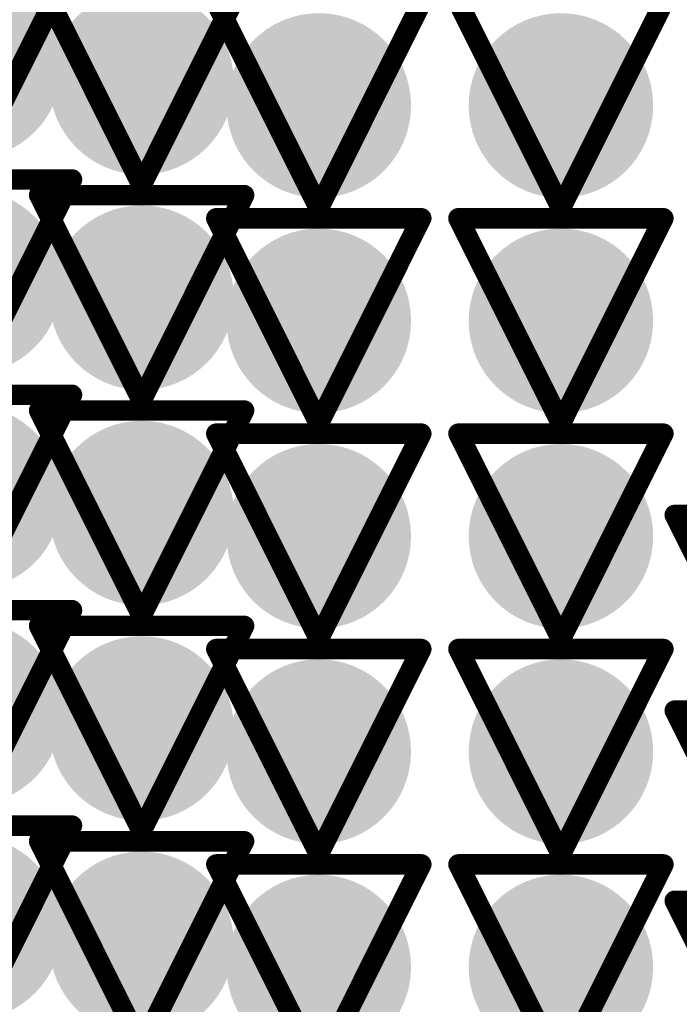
# Model space of a CAD drawing. Header units: inches. Extents: x -2.3 to 12.7, y -2.8 to 6.7.
# Tile 121 of 171: x 0.4873 to 0.5517, y 1.3429 to 1.4389. Entities that reach past the tile are written whole.
import ezdxf

# ---------------------------------------------------------------- set-up
doc = ezdxf.new("R2010")
doc.units = ezdxf.units.IN
doc.header["$MEASUREMENT"] = 0
for name, color, linetype in [('Bottom Layer', 5, 'Continuous'), ('Drill Drawing', 1, 'Continuous'), ('L2_GND1', 16, 'Continuous'), ('L3_PWR1', 130, 'Continuous'), ('Top Layer', 1, 'Continuous'), ('Via Holes', 16, 'Continuous')]:
    doc.layers.add(name, color=color, linetype=linetype)

msp = doc.modelspace()

# ---------------------------------------------------------------- hatches: boundary and pattern name
at = {"layer": 'Bottom Layer'}
h = msp.add_hatch(color=5, dxfattribs=at)
edge = h.paths.add_edge_path()
edge.add_arc((0.482424, 1.434281), 0.009, 0, 360)
h = msp.add_hatch(color=5, dxfattribs=at)
edge = h.paths.add_edge_path()
edge.add_arc((0.499219, 1.432753), 0.009, 0, 360)
h = msp.add_hatch(color=5, dxfattribs=at)
edge = h.paths.add_edge_path()
edge.add_arc((0.516506, 1.430496), 0.009, 0, 360)
h = msp.add_hatch(color=5, dxfattribs=at)
edge = h.paths.add_edge_path()
edge.add_arc((0.540128, 1.430496), 0.009, 0, 360)
h = msp.add_hatch(color=5, dxfattribs=at)
edge = h.paths.add_edge_path()
edge.add_arc((0.482424, 1.413281), 0.009, 0, 360)
h = msp.add_hatch(color=5, dxfattribs=at)
edge = h.paths.add_edge_path()
edge.add_arc((0.499219, 1.411753), 0.009, 0, 360)
h = msp.add_hatch(color=5, dxfattribs=at)
edge = h.paths.add_edge_path()
edge.add_arc((0.516506, 1.409496), 0.009, 0, 360)
h = msp.add_hatch(color=5, dxfattribs=at)
edge = h.paths.add_edge_path()
edge.add_arc((0.540128, 1.409496), 0.009, 0, 360)
h = msp.add_hatch(color=5, dxfattribs=at)
edge = h.paths.add_edge_path()
edge.add_arc((0.482424, 1.392281), 0.009, 0, 360)
h = msp.add_hatch(color=5, dxfattribs=at)
edge = h.paths.add_edge_path()
edge.add_arc((0.499219, 1.390753), 0.009, 0, 360)
h = msp.add_hatch(color=5, dxfattribs=at)
edge = h.paths.add_edge_path()
edge.add_arc((0.516506, 1.388496), 0.009, 0, 360)
h = msp.add_hatch(color=5, dxfattribs=at)
edge = h.paths.add_edge_path()
edge.add_arc((0.540128, 1.388496), 0.009, 0, 360)
h = msp.add_hatch(color=5, dxfattribs=at)
edge = h.paths.add_edge_path()
edge.add_arc((0.482424, 1.371281), 0.009, 0, 360)
h = msp.add_hatch(color=5, dxfattribs=at)
edge = h.paths.add_edge_path()
edge.add_arc((0.499219, 1.369753), 0.009, 0, 360)
h = msp.add_hatch(color=5, dxfattribs=at)
edge = h.paths.add_edge_path()
edge.add_arc((0.516506, 1.367496), 0.009, 0, 360)
h = msp.add_hatch(color=5, dxfattribs=at)
edge = h.paths.add_edge_path()
edge.add_arc((0.540128, 1.367496), 0.009, 0, 360)
h = msp.add_hatch(color=5, dxfattribs=at)
edge = h.paths.add_edge_path()
edge.add_arc((0.482424, 1.350281), 0.009, 0, 360)
h = msp.add_hatch(color=5, dxfattribs=at)
edge = h.paths.add_edge_path()
edge.add_arc((0.499219, 1.348753), 0.009, 0, 360)
h = msp.add_hatch(color=5, dxfattribs=at)
edge = h.paths.add_edge_path()
edge.add_arc((0.516506, 1.346496), 0.009, 0, 360)
h = msp.add_hatch(color=5, dxfattribs=at)
edge = h.paths.add_edge_path()
edge.add_arc((0.540128, 1.346496), 0.009, 0, 360)
at = {"layer": 'L2_GND1'}
h = msp.add_hatch(color=16, dxfattribs=at)
edge = h.paths.add_edge_path()
edge.add_arc((0.482424, 1.434281), 0.009, 0, 360)
h = msp.add_hatch(color=16, dxfattribs=at)
edge = h.paths.add_edge_path()
edge.add_arc((0.499219, 1.432753), 0.009, 0, 360)
h = msp.add_hatch(color=16, dxfattribs=at)
edge = h.paths.add_edge_path()
edge.add_arc((0.516506, 1.430496), 0.009, 0, 360)
h = msp.add_hatch(color=16, dxfattribs=at)
edge = h.paths.add_edge_path()
edge.add_arc((0.540128, 1.430496), 0.009, 0, 360)
h = msp.add_hatch(color=16, dxfattribs=at)
edge = h.paths.add_edge_path()
edge.add_arc((0.482424, 1.413281), 0.009, 0, 360)
h = msp.add_hatch(color=16, dxfattribs=at)
edge = h.paths.add_edge_path()
edge.add_arc((0.499219, 1.411753), 0.009, 0, 360)
h = msp.add_hatch(color=16, dxfattribs=at)
edge = h.paths.add_edge_path()
edge.add_arc((0.516506, 1.409496), 0.009, 0, 360)
h = msp.add_hatch(color=16, dxfattribs=at)
edge = h.paths.add_edge_path()
edge.add_arc((0.540128, 1.409496), 0.009, 0, 360)
h = msp.add_hatch(color=16, dxfattribs=at)
edge = h.paths.add_edge_path()
edge.add_arc((0.482424, 1.392281), 0.009, 0, 360)
h = msp.add_hatch(color=16, dxfattribs=at)
edge = h.paths.add_edge_path()
edge.add_arc((0.499219, 1.390753), 0.009, 0, 360)
h = msp.add_hatch(color=16, dxfattribs=at)
edge = h.paths.add_edge_path()
edge.add_arc((0.516506, 1.388496), 0.009, 0, 360)
h = msp.add_hatch(color=16, dxfattribs=at)
edge = h.paths.add_edge_path()
edge.add_arc((0.540128, 1.388496), 0.009, 0, 360)
h = msp.add_hatch(color=16, dxfattribs=at)
edge = h.paths.add_edge_path()
edge.add_arc((0.482424, 1.371281), 0.009, 0, 360)
h = msp.add_hatch(color=16, dxfattribs=at)
edge = h.paths.add_edge_path()
edge.add_arc((0.499219, 1.369753), 0.009, 0, 360)
h = msp.add_hatch(color=16, dxfattribs=at)
edge = h.paths.add_edge_path()
edge.add_arc((0.516506, 1.367496), 0.009, 0, 360)
h = msp.add_hatch(color=16, dxfattribs=at)
edge = h.paths.add_edge_path()
edge.add_arc((0.540128, 1.367496), 0.009, 0, 360)
h = msp.add_hatch(color=16, dxfattribs=at)
edge = h.paths.add_edge_path()
edge.add_arc((0.482424, 1.350281), 0.009, 0, 360)
h = msp.add_hatch(color=16, dxfattribs=at)
edge = h.paths.add_edge_path()
edge.add_arc((0.499219, 1.348753), 0.009, 0, 360)
h = msp.add_hatch(color=16, dxfattribs=at)
edge = h.paths.add_edge_path()
edge.add_arc((0.516506, 1.346496), 0.009, 0, 360)
h = msp.add_hatch(color=16, dxfattribs=at)
edge = h.paths.add_edge_path()
edge.add_arc((0.540128, 1.346496), 0.009, 0, 360)
at = {"layer": 'L3_PWR1'}
h = msp.add_hatch(color=130, dxfattribs=at)
edge = h.paths.add_edge_path()
edge.add_arc((0.482424, 1.434281), 0.009, 0, 360)
h = msp.add_hatch(color=130, dxfattribs=at)
edge = h.paths.add_edge_path()
edge.add_arc((0.499219, 1.432753), 0.009, 0, 360)
h = msp.add_hatch(color=130, dxfattribs=at)
edge = h.paths.add_edge_path()
edge.add_arc((0.516506, 1.430496), 0.009, 0, 360)
h = msp.add_hatch(color=130, dxfattribs=at)
edge = h.paths.add_edge_path()
edge.add_arc((0.540128, 1.430496), 0.009, 0, 360)
h = msp.add_hatch(color=130, dxfattribs=at)
edge = h.paths.add_edge_path()
edge.add_arc((0.482424, 1.413281), 0.009, 0, 360)
h = msp.add_hatch(color=130, dxfattribs=at)
edge = h.paths.add_edge_path()
edge.add_arc((0.499219, 1.411753), 0.009, 0, 360)
h = msp.add_hatch(color=130, dxfattribs=at)
edge = h.paths.add_edge_path()
edge.add_arc((0.516506, 1.409496), 0.009, 0, 360)
h = msp.add_hatch(color=130, dxfattribs=at)
edge = h.paths.add_edge_path()
edge.add_arc((0.540128, 1.409496), 0.009, 0, 360)
h = msp.add_hatch(color=130, dxfattribs=at)
edge = h.paths.add_edge_path()
edge.add_arc((0.482424, 1.392281), 0.009, 0, 360)
h = msp.add_hatch(color=130, dxfattribs=at)
edge = h.paths.add_edge_path()
edge.add_arc((0.499219, 1.390753), 0.009, 0, 360)
h = msp.add_hatch(color=130, dxfattribs=at)
edge = h.paths.add_edge_path()
edge.add_arc((0.516506, 1.388496), 0.009, 0, 360)
h = msp.add_hatch(color=130, dxfattribs=at)
edge = h.paths.add_edge_path()
edge.add_arc((0.540128, 1.388496), 0.009, 0, 360)
h = msp.add_hatch(color=130, dxfattribs=at)
edge = h.paths.add_edge_path()
edge.add_arc((0.482424, 1.371281), 0.009, 0, 360)
h = msp.add_hatch(color=130, dxfattribs=at)
edge = h.paths.add_edge_path()
edge.add_arc((0.499219, 1.369753), 0.009, 0, 360)
h = msp.add_hatch(color=130, dxfattribs=at)
edge = h.paths.add_edge_path()
edge.add_arc((0.516506, 1.367496), 0.009, 0, 360)
h = msp.add_hatch(color=130, dxfattribs=at)
edge = h.paths.add_edge_path()
edge.add_arc((0.540128, 1.367496), 0.009, 0, 360)
h = msp.add_hatch(color=130, dxfattribs=at)
edge = h.paths.add_edge_path()
edge.add_arc((0.482424, 1.350281), 0.009, 0, 360)
h = msp.add_hatch(color=130, dxfattribs=at)
edge = h.paths.add_edge_path()
edge.add_arc((0.499219, 1.348753), 0.009, 0, 360)
h = msp.add_hatch(color=130, dxfattribs=at)
edge = h.paths.add_edge_path()
edge.add_arc((0.516506, 1.346496), 0.009, 0, 360)
h = msp.add_hatch(color=130, dxfattribs=at)
edge = h.paths.add_edge_path()
edge.add_arc((0.540128, 1.346496), 0.009, 0, 360)
at = {"layer": 'Top Layer'}
h = msp.add_hatch(color=1, dxfattribs=at)
edge = h.paths.add_edge_path()
edge.add_arc((0.482424, 1.434281), 0.009, 0, 360)
h = msp.add_hatch(color=1, dxfattribs=at)
edge = h.paths.add_edge_path()
edge.add_arc((0.499219, 1.432753), 0.009, 0, 360)
h = msp.add_hatch(color=1, dxfattribs=at)
edge = h.paths.add_edge_path()
edge.add_arc((0.516506, 1.430496), 0.009, 0, 360)
h = msp.add_hatch(color=1, dxfattribs=at)
edge = h.paths.add_edge_path()
edge.add_arc((0.540128, 1.430496), 0.009, 0, 360)
h = msp.add_hatch(color=1, dxfattribs=at)
edge = h.paths.add_edge_path()
edge.add_arc((0.482424, 1.413281), 0.009, 0, 360)
h = msp.add_hatch(color=1, dxfattribs=at)
edge = h.paths.add_edge_path()
edge.add_arc((0.499219, 1.411753), 0.009, 0, 360)
h = msp.add_hatch(color=1, dxfattribs=at)
edge = h.paths.add_edge_path()
edge.add_arc((0.516506, 1.409496), 0.009, 0, 360)
h = msp.add_hatch(color=1, dxfattribs=at)
edge = h.paths.add_edge_path()
edge.add_arc((0.540128, 1.409496), 0.009, 0, 360)
h = msp.add_hatch(color=1, dxfattribs=at)
edge = h.paths.add_edge_path()
edge.add_arc((0.482424, 1.392281), 0.009, 0, 360)
h = msp.add_hatch(color=1, dxfattribs=at)
edge = h.paths.add_edge_path()
edge.add_arc((0.499219, 1.390753), 0.009, 0, 360)
h = msp.add_hatch(color=1, dxfattribs=at)
edge = h.paths.add_edge_path()
edge.add_arc((0.516506, 1.388496), 0.009, 0, 360)
h = msp.add_hatch(color=1, dxfattribs=at)
edge = h.paths.add_edge_path()
edge.add_arc((0.540128, 1.388496), 0.009, 0, 360)
h = msp.add_hatch(color=1, dxfattribs=at)
edge = h.paths.add_edge_path()
edge.add_arc((0.482424, 1.371281), 0.009, 0, 360)
h = msp.add_hatch(color=1, dxfattribs=at)
edge = h.paths.add_edge_path()
edge.add_arc((0.499219, 1.369753), 0.009, 0, 360)
h = msp.add_hatch(color=1, dxfattribs=at)
edge = h.paths.add_edge_path()
edge.add_arc((0.516506, 1.367496), 0.009, 0, 360)
h = msp.add_hatch(color=1, dxfattribs=at)
edge = h.paths.add_edge_path()
edge.add_arc((0.540128, 1.367496), 0.009, 0, 360)
h = msp.add_hatch(color=1, dxfattribs=at)
edge = h.paths.add_edge_path()
edge.add_arc((0.482424, 1.350281), 0.009, 0, 360)
h = msp.add_hatch(color=1, dxfattribs=at)
edge = h.paths.add_edge_path()
edge.add_arc((0.499219, 1.348753), 0.009, 0, 360)
h = msp.add_hatch(color=1, dxfattribs=at)
edge = h.paths.add_edge_path()
edge.add_arc((0.516506, 1.346496), 0.009, 0, 360)
h = msp.add_hatch(color=1, dxfattribs=at)
edge = h.paths.add_edge_path()
edge.add_arc((0.540128, 1.346496), 0.009, 0, 360)
at = {"layer": 'Via Holes'}
h = msp.add_hatch(color=7, dxfattribs=at)
edge = h.paths.add_edge_path()
edge.add_arc((0.499219, 1.432753), 0.004, 0, 360)
h = msp.add_hatch(color=7, dxfattribs=at)
edge = h.paths.add_edge_path()
edge.add_arc((0.516506, 1.430496), 0.004, 0, 360)
h = msp.add_hatch(color=7, dxfattribs=at)
edge = h.paths.add_edge_path()
edge.add_arc((0.540128, 1.430496), 0.004, 0, 360)
h = msp.add_hatch(color=7, dxfattribs=at)
edge = h.paths.add_edge_path()
edge.add_arc((0.499219, 1.411753), 0.004, 0, 360)
h = msp.add_hatch(color=7, dxfattribs=at)
edge = h.paths.add_edge_path()
edge.add_arc((0.516506, 1.409496), 0.004, 0, 360)
h = msp.add_hatch(color=7, dxfattribs=at)
edge = h.paths.add_edge_path()
edge.add_arc((0.540128, 1.409496), 0.004, 0, 360)
h = msp.add_hatch(color=7, dxfattribs=at)
edge = h.paths.add_edge_path()
edge.add_arc((0.499219, 1.390753), 0.004, 0, 360)
h = msp.add_hatch(color=7, dxfattribs=at)
edge = h.paths.add_edge_path()
edge.add_arc((0.516506, 1.388496), 0.004, 0, 360)
h = msp.add_hatch(color=7, dxfattribs=at)
edge = h.paths.add_edge_path()
edge.add_arc((0.540128, 1.388496), 0.004, 0, 360)
h = msp.add_hatch(color=7, dxfattribs=at)
edge = h.paths.add_edge_path()
edge.add_arc((0.499219, 1.369753), 0.004, 0, 360)
h = msp.add_hatch(color=7, dxfattribs=at)
edge = h.paths.add_edge_path()
edge.add_arc((0.516506, 1.367496), 0.004, 0, 360)
h = msp.add_hatch(color=7, dxfattribs=at)
edge = h.paths.add_edge_path()
edge.add_arc((0.540128, 1.367496), 0.004, 0, 360)
h = msp.add_hatch(color=7, dxfattribs=at)
edge = h.paths.add_edge_path()
edge.add_arc((0.499219, 1.348753), 0.004, 0, 360)
h = msp.add_hatch(color=7, dxfattribs=at)
edge = h.paths.add_edge_path()
edge.add_arc((0.516506, 1.346496), 0.004, 0, 360)
h = msp.add_hatch(color=7, dxfattribs=at)
edge = h.paths.add_edge_path()
edge.add_arc((0.540128, 1.346496), 0.004, 0, 360)

# ---------------------------------------------------------------- linework, layer by layer
at = {"layer": 'Drill Drawing'}
for points in [[(0.482424, 1.424281, 0.002, 0.002, 0), (0.492424, 1.444281, 0.002, 0.002, 0)], [(0.489219, 1.442753, 0.002, 0.002, 0), (0.499219, 1.422753, 0.002, 0.002, 0)], [(0.499219, 1.422753, 0.002, 0.002, 0), (0.509219, 1.442753, 0.002, 0.002, 0)], [(0.506506, 1.440496, 0.002, 0.002, 0), (0.516506, 1.420496, 0.002, 0.002, 0)], [(0.516506, 1.420496, 0.002, 0.002, 0), (0.526506, 1.440496, 0.002, 0.002, 0)], [(0.530128, 1.440496, 0.002, 0.002, 0), (0.540128, 1.420496, 0.002, 0.002, 0)], [(0.540128, 1.420496, 0.002, 0.002, 0), (0.550128, 1.440496, 0.002, 0.002, 0)], [(0.472424, 1.423281, 0.002, 0.002, 0), (0.492424, 1.423281, 0.002, 0.002, 0)], [(0.482424, 1.403281, 0.002, 0.002, 0), (0.492424, 1.423281, 0.002, 0.002, 0)], [(0.489219, 1.421753, 0.002, 0.002, 0), (0.509219, 1.421753, 0.002, 0.002, 0)], [(0.489219, 1.421753, 0.002, 0.002, 0), (0.499219, 1.401753, 0.002, 0.002, 0)], [(0.499219, 1.401753, 0.002, 0.002, 0), (0.509219, 1.421753, 0.002, 0.002, 0)], [(0.506506, 1.419496, 0.002, 0.002, 0), (0.526506, 1.419496, 0.002, 0.002, 0)], [(0.506506, 1.419496, 0.002, 0.002, 0), (0.516506, 1.399496, 0.002, 0.002, 0)], [(0.516506, 1.399496, 0.002, 0.002, 0), (0.526506, 1.419496, 0.002, 0.002, 0)], [(0.530128, 1.419496, 0.002, 0.002, 0), (0.550128, 1.419496, 0.002, 0.002, 0)], [(0.530128, 1.419496, 0.002, 0.002, 0), (0.540128, 1.399496, 0.002, 0.002, 0)], [(0.540128, 1.399496, 0.002, 0.002, 0), (0.550128, 1.419496, 0.002, 0.002, 0)], [(0.472424, 1.402281, 0.002, 0.002, 0), (0.492424, 1.402281, 0.002, 0.002, 0)], [(0.482424, 1.382281, 0.002, 0.002, 0), (0.492424, 1.402281, 0.002, 0.002, 0)], [(0.489219, 1.400753, 0.002, 0.002, 0), (0.509219, 1.400753, 0.002, 0.002, 0)], [(0.489219, 1.400753, 0.002, 0.002, 0), (0.499219, 1.380753, 0.002, 0.002, 0)], [(0.499219, 1.380753, 0.002, 0.002, 0), (0.509219, 1.400753, 0.002, 0.002, 0)], [(0.506506, 1.398496, 0.002, 0.002, 0), (0.526506, 1.398496, 0.002, 0.002, 0)], [(0.506506, 1.398496, 0.002, 0.002, 0), (0.516506, 1.378496, 0.002, 0.002, 0)], [(0.516506, 1.378496, 0.002, 0.002, 0), (0.526506, 1.398496, 0.002, 0.002, 0)], [(0.530128, 1.398496, 0.002, 0.002, 0), (0.550128, 1.398496, 0.002, 0.002, 0)], [(0.530128, 1.398496, 0.002, 0.002, 0), (0.540128, 1.378496, 0.002, 0.002, 0)], [(0.540128, 1.378496, 0.002, 0.002, 0), (0.550128, 1.398496, 0.002, 0.002, 0)], [(0.551232, 1.390568, 0.002, 0.002, 0), (0.571232, 1.390568, 0.002, 0.002, 0)], [(0.551232, 1.390568, 0.002, 0.002, 0), (0.561232, 1.370568, 0.002, 0.002, 0)], [(0.472424, 1.381281, 0.002, 0.002, 0), (0.492424, 1.381281, 0.002, 0.002, 0)], [(0.482424, 1.361281, 0.002, 0.002, 0), (0.492424, 1.381281, 0.002, 0.002, 0)], [(0.489219, 1.379753, 0.002, 0.002, 0), (0.509219, 1.379753, 0.002, 0.002, 0)], [(0.489219, 1.379753, 0.002, 0.002, 0), (0.499219, 1.359753, 0.002, 0.002, 0)], [(0.499219, 1.359753, 0.002, 0.002, 0), (0.509219, 1.379753, 0.002, 0.002, 0)], [(0.506506, 1.377496, 0.002, 0.002, 0), (0.526506, 1.377496, 0.002, 0.002, 0)], [(0.506506, 1.377496, 0.002, 0.002, 0), (0.516506, 1.357496, 0.002, 0.002, 0)], [(0.516506, 1.357496, 0.002, 0.002, 0), (0.526506, 1.377496, 0.002, 0.002, 0)], [(0.530128, 1.377496, 0.002, 0.002, 0), (0.550128, 1.377496, 0.002, 0.002, 0)], [(0.530128, 1.377496, 0.002, 0.002, 0), (0.540128, 1.357496, 0.002, 0.002, 0)], [(0.540128, 1.357496, 0.002, 0.002, 0), (0.550128, 1.377496, 0.002, 0.002, 0)], [(0.551232, 1.371492, 0.002, 0.002, 0), (0.571232, 1.371492, 0.002, 0.002, 0)], [(0.551232, 1.371492, 0.002, 0.002, 0), (0.561232, 1.351492, 0.002, 0.002, 0)], [(0.472424, 1.360281, 0.002, 0.002, 0), (0.492424, 1.360281, 0.002, 0.002, 0)], [(0.482424, 1.340281, 0.002, 0.002, 0), (0.492424, 1.360281, 0.002, 0.002, 0)], [(0.489219, 1.358753, 0.002, 0.002, 0), (0.509219, 1.358753, 0.002, 0.002, 0)], [(0.489219, 1.358753, 0.002, 0.002, 0), (0.499219, 1.338753, 0.002, 0.002, 0)], [(0.499219, 1.338753, 0.002, 0.002, 0), (0.509219, 1.358753, 0.002, 0.002, 0)], [(0.506506, 1.356496, 0.002, 0.002, 0), (0.526506, 1.356496, 0.002, 0.002, 0)], [(0.506506, 1.356496, 0.002, 0.002, 0), (0.516506, 1.336496, 0.002, 0.002, 0)], [(0.516506, 1.336496, 0.002, 0.002, 0), (0.526506, 1.356496, 0.002, 0.002, 0)], [(0.530128, 1.356496, 0.002, 0.002, 0), (0.550128, 1.356496, 0.002, 0.002, 0)], [(0.530128, 1.356496, 0.002, 0.002, 0), (0.540128, 1.336496, 0.002, 0.002, 0)], [(0.540128, 1.336496, 0.002, 0.002, 0), (0.550128, 1.356496, 0.002, 0.002, 0)], [(0.551232, 1.352946, 0.002, 0.002, 0), (0.571232, 1.352946, 0.002, 0.002, 0)], [(0.551232, 1.352946, 0.002, 0.002, 0), (0.561232, 1.332946, 0.002, 0.002, 0)]]:
    msp.add_lwpolyline(points, format="xyseb", dxfattribs=at)
for points in [[(0.491924, 1.423281, 0.001, 0.001, 1), (0.492924, 1.423281, 0.001, 0.001, 1)], [(0.491924, 1.423281, 0.001, 0.001, 1), (0.492924, 1.423281, 0.001, 0.001, 1)], [(0.498719, 1.422753, 0.001, 0.001, 1), (0.499719, 1.422753, 0.001, 0.001, 1)], [(0.498719, 1.422753, 0.001, 0.001, 1), (0.499719, 1.422753, 0.001, 0.001, 1)], [(0.488719, 1.421753, 0.001, 0.001, 1), (0.489719, 1.421753, 0.001, 0.001, 1)], [(0.488719, 1.421753, 0.001, 0.001, 1), (0.489719, 1.421753, 0.001, 0.001, 1)], [(0.508719, 1.421753, 0.001, 0.001, 1), (0.509719, 1.421753, 0.001, 0.001, 1)], [(0.508719, 1.421753, 0.001, 0.001, 1), (0.509719, 1.421753, 0.001, 0.001, 1)], [(0.516006, 1.420496, 0.001, 0.001, 1), (0.517006, 1.420496, 0.001, 0.001, 1)], [(0.516006, 1.420496, 0.001, 0.001, 1), (0.517006, 1.420496, 0.001, 0.001, 1)], [(0.539628, 1.420496, 0.001, 0.001, 1), (0.540628, 1.420496, 0.001, 0.001, 1)], [(0.539628, 1.420496, 0.001, 0.001, 1), (0.540628, 1.420496, 0.001, 0.001, 1)], [(0.506006, 1.419496, 0.001, 0.001, 1), (0.507006, 1.419496, 0.001, 0.001, 1)], [(0.506006, 1.419496, 0.001, 0.001, 1), (0.507006, 1.419496, 0.001, 0.001, 1)], [(0.526006, 1.419496, 0.001, 0.001, 1), (0.527006, 1.419496, 0.001, 0.001, 1)], [(0.526006, 1.419496, 0.001, 0.001, 1), (0.527006, 1.419496, 0.001, 0.001, 1)], [(0.529628, 1.419496, 0.001, 0.001, 1), (0.530628, 1.419496, 0.001, 0.001, 1)], [(0.529628, 1.419496, 0.001, 0.001, 1), (0.530628, 1.419496, 0.001, 0.001, 1)], [(0.549628, 1.419496, 0.001, 0.001, 1), (0.550628, 1.419496, 0.001, 0.001, 1)], [(0.549628, 1.419496, 0.001, 0.001, 1), (0.550628, 1.419496, 0.001, 0.001, 1)], [(0.491924, 1.402281, 0.001, 0.001, 1), (0.492924, 1.402281, 0.001, 0.001, 1)], [(0.491924, 1.402281, 0.001, 0.001, 1), (0.492924, 1.402281, 0.001, 0.001, 1)], [(0.498719, 1.401753, 0.001, 0.001, 1), (0.499719, 1.401753, 0.001, 0.001, 1)], [(0.498719, 1.401753, 0.001, 0.001, 1), (0.499719, 1.401753, 0.001, 0.001, 1)], [(0.488719, 1.400753, 0.001, 0.001, 1), (0.489719, 1.400753, 0.001, 0.001, 1)], [(0.488719, 1.400753, 0.001, 0.001, 1), (0.489719, 1.400753, 0.001, 0.001, 1)], [(0.508719, 1.400753, 0.001, 0.001, 1), (0.509719, 1.400753, 0.001, 0.001, 1)], [(0.508719, 1.400753, 0.001, 0.001, 1), (0.509719, 1.400753, 0.001, 0.001, 1)], [(0.516006, 1.399496, 0.001, 0.001, 1), (0.517006, 1.399496, 0.001, 0.001, 1)], [(0.516006, 1.399496, 0.001, 0.001, 1), (0.517006, 1.399496, 0.001, 0.001, 1)], [(0.539628, 1.399496, 0.001, 0.001, 1), (0.540628, 1.399496, 0.001, 0.001, 1)], [(0.539628, 1.399496, 0.001, 0.001, 1), (0.540628, 1.399496, 0.001, 0.001, 1)], [(0.506006, 1.398496, 0.001, 0.001, 1), (0.507006, 1.398496, 0.001, 0.001, 1)], [(0.506006, 1.398496, 0.001, 0.001, 1), (0.507006, 1.398496, 0.001, 0.001, 1)], [(0.526006, 1.398496, 0.001, 0.001, 1), (0.527006, 1.398496, 0.001, 0.001, 1)], [(0.526006, 1.398496, 0.001, 0.001, 1), (0.527006, 1.398496, 0.001, 0.001, 1)], [(0.529628, 1.398496, 0.001, 0.001, 1), (0.530628, 1.398496, 0.001, 0.001, 1)], [(0.529628, 1.398496, 0.001, 0.001, 1), (0.530628, 1.398496, 0.001, 0.001, 1)], [(0.549628, 1.398496, 0.001, 0.001, 1), (0.550628, 1.398496, 0.001, 0.001, 1)], [(0.549628, 1.398496, 0.001, 0.001, 1), (0.550628, 1.398496, 0.001, 0.001, 1)], [(0.550732, 1.390568, 0.001, 0.001, 1), (0.551732, 1.390568, 0.001, 0.001, 1)], [(0.550732, 1.390568, 0.001, 0.001, 1), (0.551732, 1.390568, 0.001, 0.001, 1)], [(0.491924, 1.381281, 0.001, 0.001, 1), (0.492924, 1.381281, 0.001, 0.001, 1)], [(0.491924, 1.381281, 0.001, 0.001, 1), (0.492924, 1.381281, 0.001, 0.001, 1)], [(0.498719, 1.380753, 0.001, 0.001, 1), (0.499719, 1.380753, 0.001, 0.001, 1)], [(0.498719, 1.380753, 0.001, 0.001, 1), (0.499719, 1.380753, 0.001, 0.001, 1)], [(0.488719, 1.379753, 0.001, 0.001, 1), (0.489719, 1.379753, 0.001, 0.001, 1)], [(0.488719, 1.379753, 0.001, 0.001, 1), (0.489719, 1.379753, 0.001, 0.001, 1)], [(0.508719, 1.379753, 0.001, 0.001, 1), (0.509719, 1.379753, 0.001, 0.001, 1)], [(0.508719, 1.379753, 0.001, 0.001, 1), (0.509719, 1.379753, 0.001, 0.001, 1)], [(0.516006, 1.378496, 0.001, 0.001, 1), (0.517006, 1.378496, 0.001, 0.001, 1)], [(0.516006, 1.378496, 0.001, 0.001, 1), (0.517006, 1.378496, 0.001, 0.001, 1)], [(0.539628, 1.378496, 0.001, 0.001, 1), (0.540628, 1.378496, 0.001, 0.001, 1)], [(0.539628, 1.378496, 0.001, 0.001, 1), (0.540628, 1.378496, 0.001, 0.001, 1)], [(0.506006, 1.377496, 0.001, 0.001, 1), (0.507006, 1.377496, 0.001, 0.001, 1)], [(0.506006, 1.377496, 0.001, 0.001, 1), (0.507006, 1.377496, 0.001, 0.001, 1)], [(0.526006, 1.377496, 0.001, 0.001, 1), (0.527006, 1.377496, 0.001, 0.001, 1)], [(0.526006, 1.377496, 0.001, 0.001, 1), (0.527006, 1.377496, 0.001, 0.001, 1)], [(0.529628, 1.377496, 0.001, 0.001, 1), (0.530628, 1.377496, 0.001, 0.001, 1)], [(0.529628, 1.377496, 0.001, 0.001, 1), (0.530628, 1.377496, 0.001, 0.001, 1)], [(0.549628, 1.377496, 0.001, 0.001, 1), (0.550628, 1.377496, 0.001, 0.001, 1)], [(0.549628, 1.377496, 0.001, 0.001, 1), (0.550628, 1.377496, 0.001, 0.001, 1)], [(0.550732, 1.371492, 0.001, 0.001, 1), (0.551732, 1.371492, 0.001, 0.001, 1)], [(0.550732, 1.371492, 0.001, 0.001, 1), (0.551732, 1.371492, 0.001, 0.001, 1)], [(0.491924, 1.360281, 0.001, 0.001, 1), (0.492924, 1.360281, 0.001, 0.001, 1)], [(0.491924, 1.360281, 0.001, 0.001, 1), (0.492924, 1.360281, 0.001, 0.001, 1)], [(0.498719, 1.359753, 0.001, 0.001, 1), (0.499719, 1.359753, 0.001, 0.001, 1)], [(0.498719, 1.359753, 0.001, 0.001, 1), (0.499719, 1.359753, 0.001, 0.001, 1)], [(0.488719, 1.358753, 0.001, 0.001, 1), (0.489719, 1.358753, 0.001, 0.001, 1)], [(0.488719, 1.358753, 0.001, 0.001, 1), (0.489719, 1.358753, 0.001, 0.001, 1)], [(0.508719, 1.358753, 0.001, 0.001, 1), (0.509719, 1.358753, 0.001, 0.001, 1)], [(0.508719, 1.358753, 0.001, 0.001, 1), (0.509719, 1.358753, 0.001, 0.001, 1)], [(0.516006, 1.357496, 0.001, 0.001, 1), (0.517006, 1.357496, 0.001, 0.001, 1)], [(0.516006, 1.357496, 0.001, 0.001, 1), (0.517006, 1.357496, 0.001, 0.001, 1)], [(0.539628, 1.357496, 0.001, 0.001, 1), (0.540628, 1.357496, 0.001, 0.001, 1)], [(0.539628, 1.357496, 0.001, 0.001, 1), (0.540628, 1.357496, 0.001, 0.001, 1)], [(0.506006, 1.356496, 0.001, 0.001, 1), (0.507006, 1.356496, 0.001, 0.001, 1)], [(0.506006, 1.356496, 0.001, 0.001, 1), (0.507006, 1.356496, 0.001, 0.001, 1)], [(0.526006, 1.356496, 0.001, 0.001, 1), (0.527006, 1.356496, 0.001, 0.001, 1)], [(0.526006, 1.356496, 0.001, 0.001, 1), (0.527006, 1.356496, 0.001, 0.001, 1)], [(0.529628, 1.356496, 0.001, 0.001, 1), (0.530628, 1.356496, 0.001, 0.001, 1)], [(0.529628, 1.356496, 0.001, 0.001, 1), (0.530628, 1.356496, 0.001, 0.001, 1)], [(0.549628, 1.356496, 0.001, 0.001, 1), (0.550628, 1.356496, 0.001, 0.001, 1)], [(0.549628, 1.356496, 0.001, 0.001, 1), (0.550628, 1.356496, 0.001, 0.001, 1)], [(0.550732, 1.352946, 0.001, 0.001, 1), (0.551732, 1.352946, 0.001, 0.001, 1)], [(0.550732, 1.352946, 0.001, 0.001, 1), (0.551732, 1.352946, 0.001, 0.001, 1)]]:
    msp.add_lwpolyline(points, format="xyseb", close=True, dxfattribs=at)

doc.saveas('drawing.dxf')
